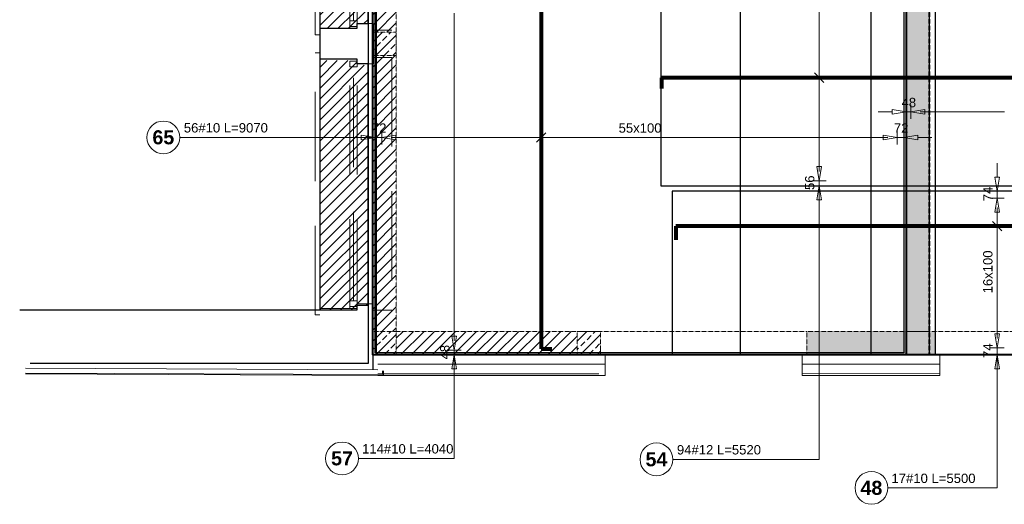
# Model space of a CAD drawing. Extents: x -1474 to 1760906, y -670977 to 75879.
# Tile 6 of 18: x 1703730 to 1714240, y -669195 to -664021. Entities that reach past the tile are written whole.
import ezdxf

# ---------------------------------------------------------------- set-up
doc = ezdxf.new("R2010")
doc.units = 0
doc.header["$LTSCALE"] = 10
doc.header["$MEASUREMENT"] = 0
for name, pattern in [('ACAD_ISO03W100', [30, 12, -18]), ('HIDDEN', [0.375, 0.25, -0.125]), ('HIDDEN2', [4.7625, 3.175, -1.5875])]:
    doc.linetypes.add(name, pattern=pattern)
for name, color, linetype, lineweight in [('!! 0_ Istn-sciany', 7, 'Continuous', 30), ('!! 1_ PROJ WARSTWY', 252, 'Continuous', 9), ('!! 1_ tynk zewn  - nowy', 21, 'Continuous', 20), ('!! 2_ remont Ocieplenie', 4, 'ZIGZAG', 5), ('P-Linia1', 3, 'Continuous', 40), ('P-Przerywana', 13, 'HIDDEN', 9), ('P-Przerywana nadproża', 150, 'HIDDEN', 18), ('P-Szraf - Ściana nośna', 55, 'Continuous', 5), ('P-Szraf - Ściana żelbetowa', 54, 'Continuous', 0)]:
    doc.layers.add(name, color=color, linetype=linetype, lineweight=lineweight)
for name, color, linetype in [('!! 1_ widok', 4, 'Continuous'), ('AutoCAD_Structural_Detailing_rozkład powierzchniowy - pręty - dół', 7, 'Continuous'), ('RCAD_opis rozkładu', 7, 'Continuous')]:
    doc.layers.add(name, color=color, linetype=linetype)
doc.layers.add('!! 1_Wyburzenia', color=7, linetype='ACAD_ISO03W100', lineweight=13, true_color=0xff0505)
doc.layers.add('RCAD_kontur płyty', color=163, linetype='Continuous', plot=False)
doc.styles.add('style1', font='arial.ttf')
doc.styles.add('style3', font='arialbd.ttf')
doc.linetypes.add('ZIGZAG', pattern='A,0.00254,-5.08,[131,ltypeshp.shx,S=5.08,R=0,X=-5.08,Y=0],-10.16,[131,ltypeshp.shx,S=5.08,R=180,X=5.08,Y=0],-5.08', length=20.32254)
pattern_1 = [(45, (1358077.73, -412160.4), (-56.126601, 56.126601), [])]

# ---------------------------------------------------------------- blocks, each defined once
blk = doc.blocks.new('okno 266 x 112 - do zamurowania')
at = {"layer": '!! 1_Wyburzenia', "linetype": 'HIDDEN2', "ltscale": 3}
for points in [[(74187.5, -198558.6), (74187.5, -198278.6)], [(74192.5, -198278.6), (74187.5, -198278.6)], [(74249.5, -198283.6), (74269.5, -198283.6)], [(74269.5, -198283.6), (74269.5, -198553.6)], [(74224.5, -198285.6), (74192.5, -198285.6)], [(74224.5, -198285.6), (74232.5, -198285.6)], [(74224.5, -198551.6), (74224.5, -198285.6)], [(74228.5, -198543.6), (74228.5, -198293.6)], [(74232.5, -198290.6), (74232.5, -198285.6)], [(74232.5, -198551.6), (74232.5, -198285.6)], [(74232.5, -198290.6), (74249.5, -198290.6)], [(74249.5, -198290.6), (74249.5, -198285.6)], [(74224.5, -198551.6), (74192.5, -198551.6)], [(74224.5, -198551.6), (74232.5, -198551.6)], [(74232.5, -198551.6), (74232.5, -198546.6)], [(74232.5, -198546.6), (74249.5, -198546.6)], [(74249.5, -198546.6), (74249.5, -198551.6)], [(74249.5, -198553.6), (74269.5, -198553.6)], [(74192.5, -198558.6), (74187.5, -198558.6)]]:
    blk.add_lwpolyline(points, dxfattribs=at)
for points in [[(74232.5, -198293.6), (74232.5, -198287.6), (74224.5, -198287.6), (74224.5, -198293.6)], [(74232.5, -198549.6), (74232.5, -198543.6), (74224.5, -198543.6), (74224.5, -198549.6)]]:
    blk.add_lwpolyline(points, close=True, dxfattribs=at)

msp = doc.modelspace()

# ---------------------------------------------------------------- hatches: boundary and pattern name
at = {"layer": 'P-Szraf - Ściana nośna'}
h = msp.add_hatch(dxfattribs=at)
h.set_pattern_fill('ANSI31', color=256, scale=25)
h.set_pattern_definition(pattern_1)
h.paths.add_polyline_path([(1707748.48044, -658813.12079), (1708598.48044, -658813.12079), (1708598.48044, -658563.12079), (1707748.48044, -658563.12079)], flags=17)
h.paths.add_polyline_path([(1709618.48125, -658813.12079), (1713193.48044, -658813.12079), (1713193.48044, -658563.12079), (1709618.48125, -658563.12079), (1709618.48125, -658813.12079), (1713193.48044, -658813.12079)])
h.paths.add_polyline_path([(1707748.48044, -664153.09679), (1707498.48044, -664153.09679), (1707498.48044, -664403.09679), (1707748.48044, -664403.09679)], flags=0)
h.paths.add_polyline_path([(1707498.48044, -667348.49507), (1707748.48044, -667348.49507), (1707748.48044, -664403.09679), (1707498.48044, -664403.09679)])
h.paths.add_polyline_path([(1709680.96235, -667598.49507), (1709680.96235, -667348.49507), (1707748.48044, -667348.49507), (1707748.48044, -667598.49507)])
h.paths.add_polyline_path([(1707748.48044, -661413.09679), (1707498.48044, -661413.09679), (1707498.48044, -664153.09679), (1707748.48044, -664153.09679)])
h.paths.add_polyline_path([(1707503.48044, -658173.09679), (1707748.48044, -658173.09679), (1707748.48044, -657016.15621), (1707498.48044, -657016.15621), (1707498.48044, -661163.09679), (1707748.48044, -661163.09679), (1707748.48044, -658423.09679), (1707503.48044, -658423.09679)])
h = msp.add_hatch(dxfattribs=at)
h.set_pattern_fill('ANSI31', color=256, scale=25)
h.set_pattern_definition(pattern_1)
h.paths.add_polyline_path([(1706933.48044, -664113.09679), (1707333.48044, -664113.09679), (1707333.48044, -664063.09679), (1707448.47057, -664063.09679), (1707448.49032, -661503.09679), (1707333.48044, -661503.09679), (1707333.48044, -661453.09679), (1706933.48044, -661453.09679)])
h = msp.add_hatch(dxfattribs=at)
h.set_pattern_fill('ANSI31', color=256, scale=25)
h.set_pattern_definition(pattern_1)
h.paths.add_polyline_path([(1706933.48044, -667118.09679), (1707333.48044, -667118.09679), (1707333.48044, -667068.09679), (1707448.47057, -667068.09679), (1707448.49032, -664508.09679), (1707333.48044, -664508.09679), (1707333.48044, -664458.09679), (1706933.48044, -664458.09679)])
at = {"layer": 'P-Szraf - Ściana żelbetowa'}
h = msp.add_hatch(dxfattribs=at)
h.set_pattern_fill('ANSI33', color=256, scale=20)
h.set_pattern_definition([(45, (1358077.73, -364099.79), (-89.80256, 89.80256), []), (45, (1358167.53, -364099.79), (-89.80256, 89.80256), [63.5, -31.75])])
h.paths.add_polyline_path([(1733038.48044, -661483.12079), (1733038.48044, -662148.01522), (1733288.48044, -662148.01522), (1733288.48044, -659808.62232), (1733038.48044, -659808.62232), (1733038.48044, -661233.12079), (1724860.98538, -661233.12079), (1724860.98538, -660333.12079), (1724610.98538, -660333.12079), (1724610.98538, -661233.12079), (1724135.98538, -661233.12079), (1724135.98538, -661483.12079)])
h.paths.add_polyline_path([(1721948.50349, -653268.49507), (1726774.72633, -653253.29593), (1726774.72633, -653503.29593), (1721948.50349, -653518.49507)])
h.paths.add_polyline_path([(1724860.98538, -654463.12079), (1724860.98538, -653503.49507), (1724610.98538, -653503.09679), (1724610.98538, -654463.12079)])
h.paths.add_polyline_path([(1724860.98538, -659313.12079), (1724860.98538, -654463.12079), (1724610.98538, -654463.12079), (1724610.98538, -659313.12079)])
h.paths.add_polyline_path([(1713443.48044, -661233.12079), (1720571.99107, -661233.12079), (1720571.99107, -661483.12079), (1713443.48044, -661483.12079)])
h.paths.add_polyline_path([(1721591.99027, -661233.12079), (1723115.98538, -661233.12079), (1723115.98538, -661483.12079), (1721591.99027, -661483.12079)])
h.paths.add_polyline_path([(1713193.48044, -667348.49507), (1713193.48044, -660213.12079), (1713443.48044, -660213.12079), (1713443.48044, -667348.49507)])
h.paths.add_polyline_path([(1707748.48044, -657016.15621), (1707498.48044, -657016.15621), (1707498.48044, -655016.15621), (1707748.48044, -655016.15621)])
h.paths.add_polyline_path([(1707748.48044, -656423.09679), (1713193.48044, -656423.09679), (1713193.48044, -657343.12079), (1713443.48044, -657343.12079), (1713443.48044, -656173.09679), (1707748.48044, -656173.09679)])
h.paths.add_polyline_path([(1713503.48044, -667598.49507), (1712130.96235, -667598.49507), (1712130.96235, -667348.49507), (1713503.48044, -667348.49507)])
h = msp.add_hatch(dxfattribs=at)
h.set_pattern_fill('ANSI33', color=256, scale=20)
h.set_pattern_definition([(45, (1354813.99, -416341.89), (-89.80256, 89.80256), []), (45, (1354903.79, -416341.89), (-89.80256, 89.80256), [63.5, -31.75])])
h.paths.add_polyline_path([(1707498.48044, -664153.09679), (1707748.48044, -664153.09679), (1707748.48044, -664403.09679), (1707498.48044, -664403.09679)])
h = msp.add_hatch(dxfattribs=at)
h.set_pattern_fill('ANSI33', color=256, scale=20)
h.set_pattern_definition([(45, (1354813.99, -419537.29), (-89.80256, 89.80256), []), (45, (1354903.79, -419537.29), (-89.80256, 89.80256), [63.5, -31.75])])
h.paths.add_polyline_path([(1707498.48044, -667348.49507), (1707748.48044, -667348.49507), (1707748.48044, -667598.49507), (1707498.48044, -667598.49507)])
h = msp.add_hatch(dxfattribs=at)
h.set_pattern_fill('ANSI33', color=256, scale=20)
h.set_pattern_definition([(45, (1356996.47, -419537.29), (-89.80256, 89.80256), []), (45, (1357086.27, -419537.29), (-89.80256, 89.80256), [63.5, -31.75])])
h.paths.add_polyline_path([(1709680.96235, -667348.49507), (1709930.96235, -667348.49507), (1709930.96235, -667598.49507), (1709680.96235, -667598.49507)])

# ---------------------------------------------------------------- linework, layer by layer
at = {"layer": '!! 0_ Istn-sciany'}
for points in [[(1707448.48044, -655523.09679), (1707448.47057, -667693.09679), (1703843.48044, -667693.09679)], [(1706933.48044, -664113.09679), (1706933.48044, -664443.09679)], [(1707503.48044, -664063.09679), (1707503.48044, -664493.09679)], [(1706933.48044, -667103.09722), (1706933.48044, -667123.09722), (1703730.24165, -667123.09679)]]:
    msp.add_lwpolyline(points, dxfattribs=at)
at = {"layer": '!! 1_ PROJ WARSTWY'}
for points in [[(1709980.96235, -667700.2799), (1707553.48044, -667700.2799)], [(1712080.96235, -667700.2799), (1713553.48044, -667700.2799)]]:
    msp.add_lwpolyline(points, dxfattribs=at)
at = {"layer": '!! 1_ tynk zewn  - nowy'}
for points in [[(1709980.96235, -667820.30447), (1709980.96235, -667598.49507), (1709930.96235, -667598.49507)], [(1712080.96235, -667820.30447), (1712080.96235, -667598.49507), (1712130.96235, -667598.49507)], [(1713503.48044, -667598.49507), (1713553.48044, -667598.49507)], [(1713553.48044, -667598.49507), (1713553.75078, -667818.49474)], [(1707613.45998, -667770.2799), (1707613.44424, -667818.09679), (1703793.48044, -667803.09679)], [(1707603.45998, -667770.2799), (1707603.44753, -667808.09679), (1703793.48044, -667793.09679)], [(1709910.96235, -667800.2799), (1707553.48044, -667800.2799)], [(1712080.96235, -667800.30447), (1713553.48044, -667798.49507)], [(1709980.96235, -667820.2799), (1707553.48044, -667820.2799)], [(1712080.96235, -667820.30447), (1713553.48044, -667818.49507)]]:
    msp.add_lwpolyline(points, dxfattribs=at)
at = {"layer": '!! 1_ widok'}
for points in [[(1706933.48044, -664113.09679), (1707333.48044, -664113.09679), (1707333.48044, -664063.09679), (1707448.47057, -664063.09679), (1707448.49032, -661503.09679), (1707333.48044, -661503.09679), (1707333.48044, -661453.09679), (1706933.48044, -661453.09679)], [(1706933.48044, -667118.09679), (1707333.48044, -667118.09679), (1707333.48044, -667068.09679), (1707448.47057, -667068.09679), (1707448.49032, -664493.09679), (1707333.48044, -664493.09679), (1707333.48044, -664443.09679), (1706933.48044, -664443.09679)]]:
    msp.add_lwpolyline(points, close=True, dxfattribs=at)
msp.add_lwpolyline([(1707498.48044, -667598.49507), (1707498.48044, -667758.11325)], dxfattribs=at)
at = {"layer": '!! 2_ remont Ocieplenie', "linetype": 'ZIGZAG', "ltscale": 0.75}
for points in [[(1709930.96235, -667550.2799), (1709930.96235, -667598.49507)], [(1707553.46399, -667758.09679), (1703793.48044, -667743.09679)]]:
    msp.add_lwpolyline(points, dxfattribs=at)
at = {"layer": 'AutoCAD_Structural_Detailing_rozkład powierzchniowy - pręty - dół', "color": 0, "lineweight": 80}
for p, q in [((1709296.27487, -658629.27035), (1709296.27487, -667535.47799)), ((1715953.38622, -664639.94526), (1710580.49431, -664639.94526)), ((1710580.49431, -664639.94526), (1710580.49431, -664753.94526)), ((1716012.48044, -666224.75126), (1710734.48044, -666224.75126)), ((1710734.48044, -666224.75126), (1710734.48044, -666369.75126)), ((1709296.27487, -667535.47799), (1709411.27487, -667535.47799))]:
    msp.add_line(p, q, dxfattribs=at)
at = {"layer": 'P-Linia1'}
for points in [[(1707498.51683, -653253.09679), (1713193.48044, -653253.09679), (1713193.48044, -667598.49507), (1707498.51683, -667598.49507)], [(1707498.51683, -653253.09679), (1733288.48044, -653253.09679), (1733288.48044, -667598.49507), (1707498.51683, -667598.49507)]]:
    msp.add_lwpolyline(points, close=True, dxfattribs=at)
at = {"layer": 'P-Linia1', "linetype": 'HIDDEN'}
msp.add_lwpolyline([(1713443.48044, -667598.49507), (1713443.48044, -653253.09679)], dxfattribs=at)
at = {"layer": 'P-Przerywana'}
for points in [[(1707748.48044, -657016.15621), (1707748.48044, -667348.49507), (1709930.96235, -667348.49507), (1709930.96235, -667598.49507), (1707498.48044, -667598.49507), (1707498.48044, -657016.15621), (1707748.48044, -657016.15621)], [(1707498.48044, -664153.09679), (1707748.48044, -664153.09679), (1707748.48044, -664403.09679), (1707498.48044, -664403.09679)], [(1707498.48044, -667348.49507), (1707748.48044, -667348.49507), (1707748.48044, -667598.49507), (1707498.48044, -667598.49507)], [(1709680.96235, -667348.49507), (1709930.96235, -667348.49507), (1709930.96235, -667598.49507), (1709680.96235, -667598.49507)], [(1713503.48044, -667598.49507), (1712130.96235, -667598.49507), (1712130.96235, -667348.49507), (1713503.48044, -667348.49507), (1713503.48044, -667598.49507)]]:
    msp.add_lwpolyline(points, close=True, dxfattribs=at)
msp.add_lwpolyline([(1713193.48044, -667348.49507), (1713193.48044, -660213.12079), (1713443.48044, -660213.12079), (1713443.48044, -667348.49507), (1713193.48044, -667348.49507)], dxfattribs=at)
at = {"layer": 'P-Przerywana nadproża'}
for points in [[(1709930.96235, -667348.49507), (1712130.96235, -667348.49507), (1712130.96235, -667598.49507), (1709930.96235, -667598.49507)], [(1713503.48044, -667348.49507), (1715703.48044, -667348.49507), (1715703.48044, -667598.49507), (1713503.48044, -667598.49507)]]:
    msp.add_lwpolyline(points, close=True, dxfattribs=at)
at = {"layer": 'RCAD_kontur płyty', "color": 0}
for p, q in [((1707498.51683, -667598.49507), (1707498.51683, -653253.09679)), ((1713503.48044, -653253.09679), (1713503.48044, -667598.49507)), ((1707498.51683, -658522.80593), (1707498.51683, -667598.49507)), ((1707498.51683, -667598.49507), (1707498.51683, -658522.80593)), ((1712817.2214, -658522.80593), (1712817.2214, -667598.49507)), ((1713443.50793, -667598.49507), (1713443.50793, -658522.80593)), ((1707524.27691, -667576.47799), (1707524.27691, -658588.27035)), ((1713168.27282, -658588.27035), (1713168.27282, -667576.47799)), ((1713193.48044, -662734.31447), (1713193.48044, -667598.49507)), ((1716053.48044, -665851.00744), (1710693.48044, -665851.00744)), ((1710693.48044, -665851.00744), (1710693.48044, -667598.49507)), ((1707498.51683, -667598.49507), (1713443.50793, -667598.49507)), ((1713503.48044, -667598.49507), (1707498.51683, -667598.49507)), ((1712817.2214, -667598.49507), (1707498.51683, -667598.49507)), ((1713168.27282, -667576.47799), (1707524.27691, -667576.47799)), ((1710693.48044, -667598.49507), (1716053.48044, -667598.49507)), ((1713193.48044, -667598.49507), (1733288.48044, -667598.49507))]:
    msp.add_line(p, q, dxfattribs=at)
at = {"layer": 'RCAD_kontur płyty'}
for p, q in [((1707534.51683, -656202.63528), (1707534.51683, -667598.49507)), ((1711423.78527, -667598.49507), (1711423.78527, -656202.63528)), ((1710574.49431, -656400.3316), (1710574.49431, -665795.66137)), ((1710574.49431, -665795.66137), (1715959.38622, -665795.66137)), ((1707534.51683, -667598.49507), (1711423.78527, -667598.49507))]:
    msp.add_line(p, q, dxfattribs=at)
at = {"layer": 'RCAD_opis rozkładu', "color": 8, "lineweight": 0}
for p, q in [((1708368.59945, -663950.56517), (1708368.59945, -664050.56517)), ((1712263.24679, -663939.94526), (1712263.24679, -664039.94526)), ((1708368.59945, -664050.56517), (1708368.59945, -664150.56517)), ((1712263.24679, -664039.94526), (1712263.24679, -664139.94526)), ((1708368.59945, -664150.56517), (1708368.59945, -664250.56517)), ((1712263.24679, -664139.94526), (1712263.24679, -664239.94526)), ((1708368.59945, -664250.56517), (1708368.59945, -664350.56517)), ((1712263.24679, -664239.94526), (1712263.24679, -664339.94526)), ((1712263.24679, -664339.94526), (1712263.24679, -664439.94526)), ((1708368.59945, -664350.56517), (1708368.59945, -664450.56517)), ((1712263.24679, -664439.94526), (1712263.24679, -664539.94526)), ((1708368.59945, -664450.56517), (1708368.59945, -664550.56517)), ((1708368.59945, -664550.56517), (1708368.59945, -664650.56517)), ((1712263.24679, -664539.94526), (1712263.24679, -664639.94526)), ((1708368.59945, -664650.56517), (1708368.59945, -664750.56517)), ((1712213.24679, -664589.94526), (1712313.24679, -664689.94526)), ((1712313.24679, -664639.94526), (1712213.24679, -664639.94526)), ((1712263.24679, -664639.94526), (1712263.24679, -664739.94526)), ((1708368.59945, -664750.56517), (1708368.59945, -664850.56517)), ((1712263.24679, -664739.94526), (1712263.24679, -664839.94526)), ((1708368.59945, -664850.56517), (1708368.59945, -664950.56517)), ((1712263.24679, -664839.94526), (1712263.24679, -664939.94526)), ((1708368.59945, -664950.56517), (1708368.59945, -665050.56517)), ((1712263.24679, -664939.94526), (1712263.24679, -665039.94526)), ((1713193.48044, -664930.57155), (1713193.48044, -665080.57155)), ((1713240.98044, -665080.57155), (1713240.98044, -664930.57155)), ((1708368.59945, -665050.56517), (1708368.59945, -665150.56517)), ((1712263.24679, -665039.94526), (1712263.24679, -665139.94526)), ((1712893.48044, -665005.57155), (1713043.48044, -665005.57155)), ((1713043.48044, -664980.57155), (1713193.48044, -665005.57155)), ((1713043.48044, -664980.57155), (1713043.48044, -665030.57155)), ((1713193.48044, -665005.57155), (1713043.48044, -665030.57155)), ((1713240.98044, -665005.57155), (1713193.48044, -665005.57155)), ((1713240.98044, -665005.57155), (1713390.98044, -664980.57155)), ((1713390.98044, -665030.57155), (1713240.98044, -665005.57155)), ((1713440.98044, -665005.57155), (1713340.98044, -665005.57155)), ((1713340.98044, -665005.57155), (1713390.98044, -665005.57155)), ((1713390.98044, -665030.57155), (1713390.98044, -664980.57155)), ((1713540.98044, -665005.57155), (1713440.98044, -665005.57155)), ((1713640.98044, -665005.57155), (1713540.98044, -665005.57155)), ((1713740.98044, -665005.57155), (1713640.98044, -665005.57155)), ((1713840.98044, -665005.57155), (1713740.98044, -665005.57155)), ((1713940.98044, -665005.57155), (1713840.98044, -665005.57155)), ((1714040.98044, -665005.57155), (1713940.98044, -665005.57155)), ((1714140.98044, -665005.57155), (1714040.98044, -665005.57155)), ((1714240.98044, -665005.57155), (1714140.98044, -665005.57155)), ((1708368.59945, -665150.56517), (1708368.59945, -665250.56517)), ((1712263.24679, -665139.94526), (1712263.24679, -665239.94526)), ((1705438.47971, -665277.71624), (1707524.27691, -665277.71624)), ((1707224.27691, -665277.71624), (1707374.27691, -665277.71624)), ((1707374.27691, -665252.71624), (1707524.27691, -665277.71624)), ((1707374.27691, -665252.71624), (1707374.27691, -665302.71624)), ((1707524.27691, -665277.71624), (1707374.27691, -665302.71624)), ((1707524.27691, -665202.71624), (1707524.27691, -665352.71624)), ((1707596.27487, -665277.71624), (1707524.27691, -665277.71624)), ((1707596.27487, -665202.71624), (1707596.27487, -665352.71624)), ((1707596.27487, -665277.71624), (1707746.27487, -665252.71624)), ((1707746.27487, -665302.71624), (1707596.27487, -665277.71624)), ((1707796.27487, -665277.71624), (1707696.27487, -665277.71624)), ((1707696.27487, -665277.71624), (1707746.27487, -665277.71624)), ((1707746.27487, -665302.71624), (1707746.27487, -665252.71624)), ((1707896.27487, -665277.71624), (1707796.27487, -665277.71624)), ((1707996.27487, -665277.71624), (1707896.27487, -665277.71624)), ((1708096.27487, -665277.71624), (1707996.27487, -665277.71624)), ((1708196.27487, -665277.71624), (1708096.27487, -665277.71624)), ((1708296.27487, -665277.71624), (1708196.27487, -665277.71624)), ((1708396.27487, -665277.71624), (1708296.27487, -665277.71624)), ((1708368.59945, -665250.56517), (1708368.59945, -665350.56517)), ((1708496.27487, -665277.71624), (1708396.27487, -665277.71624)), ((1708596.27487, -665277.71624), (1708496.27487, -665277.71624)), ((1708696.27487, -665277.71624), (1708596.27487, -665277.71624)), ((1708796.27487, -665277.71624), (1708696.27487, -665277.71624)), ((1708896.27487, -665277.71624), (1708796.27487, -665277.71624)), ((1708996.27487, -665277.71624), (1708896.27487, -665277.71624)), ((1709096.27487, -665277.71624), (1708996.27487, -665277.71624)), ((1709196.27487, -665277.71624), (1709096.27487, -665277.71624)), ((1709296.27487, -665277.71624), (1709196.27487, -665277.71624)), ((1709346.27487, -665227.71624), (1709246.27487, -665327.71624)), ((1709296.27487, -665227.71624), (1709296.27487, -665327.71624)), ((1709396.27487, -665277.71624), (1709296.27487, -665277.71624)), ((1709496.27487, -665277.71624), (1709396.27487, -665277.71624)), ((1709596.27487, -665277.71624), (1709496.27487, -665277.71624)), ((1709696.27487, -665277.71624), (1709596.27487, -665277.71624)), ((1709796.27487, -665277.71624), (1709696.27487, -665277.71624)), ((1709896.27487, -665277.71624), (1709796.27487, -665277.71624)), ((1709996.27487, -665277.71624), (1709896.27487, -665277.71624)), ((1710096.27487, -665277.71624), (1709996.27487, -665277.71624)), ((1710196.27487, -665277.71624), (1710096.27487, -665277.71624)), ((1710296.27487, -665277.71624), (1710196.27487, -665277.71624)), ((1710346.27487, -665277.71624), (1710296.27487, -665277.71624)), ((1710346.27487, -665277.71624), (1710396.27487, -665277.71624)), ((1710396.27487, -665277.71624), (1710496.27487, -665277.71624)), ((1710496.27487, -665277.71624), (1710596.27487, -665277.71624)), ((1710596.27487, -665277.71624), (1710696.27487, -665277.71624)), ((1710696.27487, -665277.71624), (1710796.27487, -665277.71624)), ((1710796.27487, -665277.71624), (1710896.27487, -665277.71624)), ((1710896.27487, -665277.71624), (1710996.27487, -665277.71624)), ((1710996.27487, -665277.71624), (1711096.27487, -665277.71624)), ((1711096.27487, -665277.71624), (1711196.27487, -665277.71624)), ((1711196.27487, -665277.71624), (1711296.27487, -665277.71624)), ((1711296.27487, -665277.71624), (1711396.27487, -665277.71624)), ((1711396.27487, -665277.71624), (1711496.27487, -665277.71624)), ((1711496.27487, -665277.71624), (1711596.27487, -665277.71624)), ((1711596.27487, -665277.71624), (1711696.27487, -665277.71624)), ((1711696.27487, -665277.71624), (1711796.27487, -665277.71624)), ((1711796.27487, -665277.71624), (1711896.27487, -665277.71624)), ((1711896.27487, -665277.71624), (1711996.27487, -665277.71624)), ((1711996.27487, -665277.71624), (1712096.27487, -665277.71624)), ((1712096.27487, -665277.71624), (1712196.27487, -665277.71624)), ((1712196.27487, -665277.71624), (1712296.27487, -665277.71624)), ((1712263.24679, -665239.94526), (1712263.24679, -665339.94526)), ((1712296.27487, -665277.71624), (1712396.27487, -665277.71624)), ((1712396.27487, -665277.71624), (1712496.27487, -665277.71624)), ((1712496.27487, -665277.71624), (1712596.27487, -665277.71624)), ((1712596.27487, -665277.71624), (1712696.27487, -665277.71624)), ((1712696.27487, -665277.71624), (1712796.27487, -665277.71624)), ((1712796.27487, -665277.71624), (1712896.27487, -665277.71624)), ((1712896.27487, -665277.71624), (1712996.27487, -665277.71624)), ((1712946.27487, -665252.71624), (1713096.27487, -665277.71624)), ((1712946.27487, -665252.71624), (1712946.27487, -665302.71624)), ((1713096.27487, -665277.71624), (1712946.27487, -665302.71624)), ((1712996.27487, -665277.71624), (1712946.27487, -665277.71624)), ((1713096.27487, -665202.71624), (1713096.27487, -665352.71624)), ((1713096.27487, -665277.71624), (1713168.27282, -665277.71624)), ((1713168.27282, -665202.71624), (1713168.27282, -665352.71624)), ((1713168.27282, -665277.71624), (1713318.27282, -665252.71624)), ((1713318.27282, -665302.71624), (1713168.27282, -665277.71624)), ((1713318.27282, -665302.71624), (1713318.27282, -665252.71624)), ((1713468.27282, -665277.71624), (1713318.27282, -665277.71624)), ((1708368.59945, -665350.56517), (1708368.59945, -665450.56517)), ((1712263.24679, -665339.94526), (1712263.24679, -665439.94526)), ((1708368.59945, -665450.56517), (1708368.59945, -665550.56517)), ((1712263.24679, -665439.94526), (1712263.24679, -665539.94526)), ((1708368.59945, -665550.56517), (1708368.59945, -665650.56517)), ((1712263.24679, -665739.94526), (1712238.24679, -665589.94526)), ((1712288.24679, -665589.94526), (1712238.24679, -665589.94526)), ((1712263.24679, -665539.94526), (1712263.24679, -665639.94526)), ((1712288.24679, -665589.94526), (1712263.24679, -665739.94526)), ((1712263.24679, -665639.94526), (1712263.24679, -665589.94526)), ((1714164.72713, -665551.00744), (1714164.72713, -665701.00744)), ((1708368.59945, -665650.56517), (1708368.59945, -665750.56517)), ((1714164.72713, -665851.00744), (1714139.72713, -665701.00744)), ((1714189.72713, -665701.00744), (1714139.72713, -665701.00744)), ((1714189.72713, -665701.00744), (1714164.72713, -665851.00744)), ((1708368.59945, -665750.56517), (1708368.59945, -665850.56517)), ((1712338.24679, -665739.94526), (1712188.24679, -665739.94526)), ((1712338.24679, -665795.66137), (1712188.24679, -665795.66137)), ((1712238.24679, -665945.66137), (1712263.24679, -665795.66137)), ((1712263.24679, -665739.94526), (1712263.24679, -665795.66137)), ((1712263.24679, -668715.22153), (1712263.24679, -665795.66137)), ((1712263.24679, -665795.66137), (1712288.24679, -665945.66137)), ((1708368.59945, -665850.56517), (1708368.59945, -665950.56517)), ((1714239.72713, -665851.00744), (1714089.72713, -665851.00744)), ((1714164.72713, -665924.75126), (1714164.72713, -665851.00744)), ((1708368.59945, -665950.56517), (1708368.59945, -666050.56517)), ((1712238.24679, -665945.66137), (1712288.24679, -665945.66137)), ((1712263.24679, -666095.66137), (1712263.24679, -665945.66137)), ((1714089.72713, -665924.75126), (1714239.72713, -665924.75126)), ((1714139.72713, -666074.75126), (1714164.72713, -665924.75126)), ((1714164.72713, -665924.75126), (1714189.72713, -666074.75126)), ((1714164.72713, -666024.75126), (1714164.72713, -666074.75126)), ((1714164.72713, -666124.75126), (1714164.72713, -666024.75126)), ((1708368.59945, -666050.56517), (1708368.59945, -666150.56517)), ((1714139.72713, -666074.75126), (1714189.72713, -666074.75126)), ((1714164.72713, -666224.75126), (1714164.72713, -666124.75126)), ((1708368.59945, -666150.56517), (1708368.59945, -666250.56517)), ((1714214.72713, -666274.75126), (1714114.72713, -666174.75126)), ((1714114.72713, -666224.75126), (1714214.72713, -666224.75126)), ((1714164.72713, -666324.75126), (1714164.72713, -666224.75126)), ((1708368.59945, -666250.56517), (1708368.59945, -666350.56517)), ((1714164.72713, -666424.75126), (1714164.72713, -666324.75126)), ((1708368.59945, -666350.56517), (1708368.59945, -666450.56517)), ((1714164.72713, -666524.75126), (1714164.72713, -666424.75126)), ((1708368.59945, -666450.56517), (1708368.59945, -666550.56517)), ((1708368.59945, -666550.56517), (1708368.59945, -666650.56517)), ((1714164.72713, -666624.75126), (1714164.72713, -666524.75126)), ((1708368.59945, -666650.56517), (1708368.59945, -666750.56517)), ((1714164.72713, -666724.75126), (1714164.72713, -666624.75126)), ((1708368.59945, -666750.56517), (1708368.59945, -666850.56517)), ((1714164.72713, -666774.75126), (1714164.72713, -666724.75126)), ((1708368.59945, -666850.56517), (1708368.59945, -666950.56517)), ((1714164.72713, -666774.75126), (1714164.72713, -666824.75126)), ((1714164.72713, -666824.75126), (1714164.72713, -666924.75126)), ((1708368.59945, -666950.56517), (1708368.59945, -667050.56517)), ((1714164.72713, -666924.75126), (1714164.72713, -667024.75126)), ((1708368.59945, -667050.56517), (1708368.59945, -667150.56517)), ((1714164.72713, -667024.75126), (1714164.72713, -667124.75126)), ((1708368.59945, -667150.56517), (1708368.59945, -667250.56517)), ((1714164.72713, -667124.75126), (1714164.72713, -667224.75126)), ((1708368.59945, -667250.56517), (1708368.59945, -667350.56517)), ((1714164.72713, -667224.75126), (1714164.72713, -667324.75126)), ((1708368.59945, -667350.56517), (1708368.59945, -667450.56517)), ((1714164.72713, -667524.75126), (1714139.72713, -667374.75126)), ((1714189.72713, -667374.75126), (1714139.72713, -667374.75126)), ((1714164.72713, -667324.75126), (1714164.72713, -667424.75126)), ((1714189.72713, -667374.75126), (1714164.72713, -667524.75126)), ((1714164.72713, -667424.75126), (1714164.72713, -667374.75126)), ((1708368.59945, -667550.56517), (1708343.59945, -667400.56517)), ((1708393.59945, -667400.56517), (1708343.59945, -667400.56517)), ((1708393.59945, -667400.56517), (1708368.59945, -667550.56517)), ((1708368.59945, -667450.56517), (1708368.59945, -667400.56517)), ((1708443.59945, -667550.56517), (1708293.59945, -667550.56517)), ((1708293.59945, -667598.49507), (1708443.59945, -667598.49507)), ((1708343.59945, -667748.49507), (1708368.59945, -667598.49507)), ((1708368.59945, -667550.56517), (1708368.59945, -667598.49507)), ((1708368.59945, -668704.89783), (1708368.59945, -667598.49507)), ((1708368.59945, -667598.49507), (1708393.59945, -667748.49507)), ((1714089.72713, -667524.75126), (1714239.72713, -667524.75126)), ((1714239.72713, -667598.49507), (1714089.72713, -667598.49507)), ((1714139.72713, -667748.49507), (1714164.72713, -667598.49507)), ((1714164.72713, -667524.75126), (1714164.72713, -667598.49507)), ((1714164.72713, -669019.83083), (1714164.72713, -667598.49507)), ((1714164.72713, -667598.49507), (1714189.72713, -667748.49507)), ((1708343.59945, -667748.49507), (1708393.59945, -667748.49507)), ((1708368.59945, -667898.49507), (1708368.59945, -667748.49507)), ((1714139.72713, -667748.49507), (1714189.72713, -667748.49507)), ((1714164.72713, -667898.49507), (1714164.72713, -667748.49507)), ((1708368.59945, -668704.89783), (1707345.97459, -668704.89783)), ((1712263.24679, -668715.22153), (1710701.94811, -668715.22153)), ((1714164.72713, -669019.83083), (1712996.92356, -669019.83083))]:
    msp.add_line(p, q, dxfattribs=at)
for centre in [(1705263.47971, -665277.71624), (1707170.97459, -668704.89783), (1710526.94811, -668715.22153), (1712821.92356, -669019.83083)]:
    msp.add_circle(centre, 175, dxfattribs=at)

# ---------------------------------------------------------------- block references
at = {"layer": '!! 1_ widok', "xscale": 10, "yscale": 10, "zscale": 10}
for p in [(965008.79522, 1321402.78624), (965008.79522, 1318412.78624)]:
    msp.add_blockref('okno 266 x 112 - do zamurowania', p, dxfattribs=at)

# ---------------------------------------------------------------- texts
at = {"layer": 'RCAD_opis rozkładu', "color": 2, "char_height": 100, "style": 'style1'}
for s, insert, attachment_point in [('48', (1713143.49238, -664956.62885), 7), ('56#10 L=9070', (1705930.90809, -665176.01092), 5), ('72', (1707489.57329, -665227.92088), 7), ('55x100', (1710123.35536, -665228.77354), 7), ('72', (1713061.57125, -665227.92088), 7), ('114#10 L=4040', (1707872.54348, -668603.19251), 5), ('94#12 L=5520', (1711194.37649, -668613.51621), 5), ('17#10 L=5500', (1713484.64525, -668918.12551), 5)]:
    msp.add_mtext(s, dxfattribs=dict(at, insert=insert, attachment_point=attachment_point))
at = {"layer": 'RCAD_opis rozkładu', "color": 1, "char_height": 150, "attachment_point": 5, "style": 'style3'}
for s, insert in [('65', (1705263.47971, -665277.71624)), ('57', (1707170.97459, -668704.89783)), ('54', (1710526.94811, -668715.22153)), ('48', (1712821.92356, -669019.83083))]:
    msp.add_mtext(s, dxfattribs=dict(at, insert=insert))
at = {"layer": 'RCAD_opis rozkładu', "color": 2, "char_height": 100, "attachment_point": 7, "rotation": 90, "style": 'style1'}
for s, insert in [('56', (1712214.30409, -665839.39267)), ('74', (1714114.72713, -665958.8889)), ('16x100', (1714115.78443, -666942.96408)), ('74', (1714114.72713, -667632.63271)), ('48', (1708319.65675, -667648.26818))]:
    msp.add_mtext(s, dxfattribs=dict(at, insert=insert))

doc.saveas('drawing.dxf')
